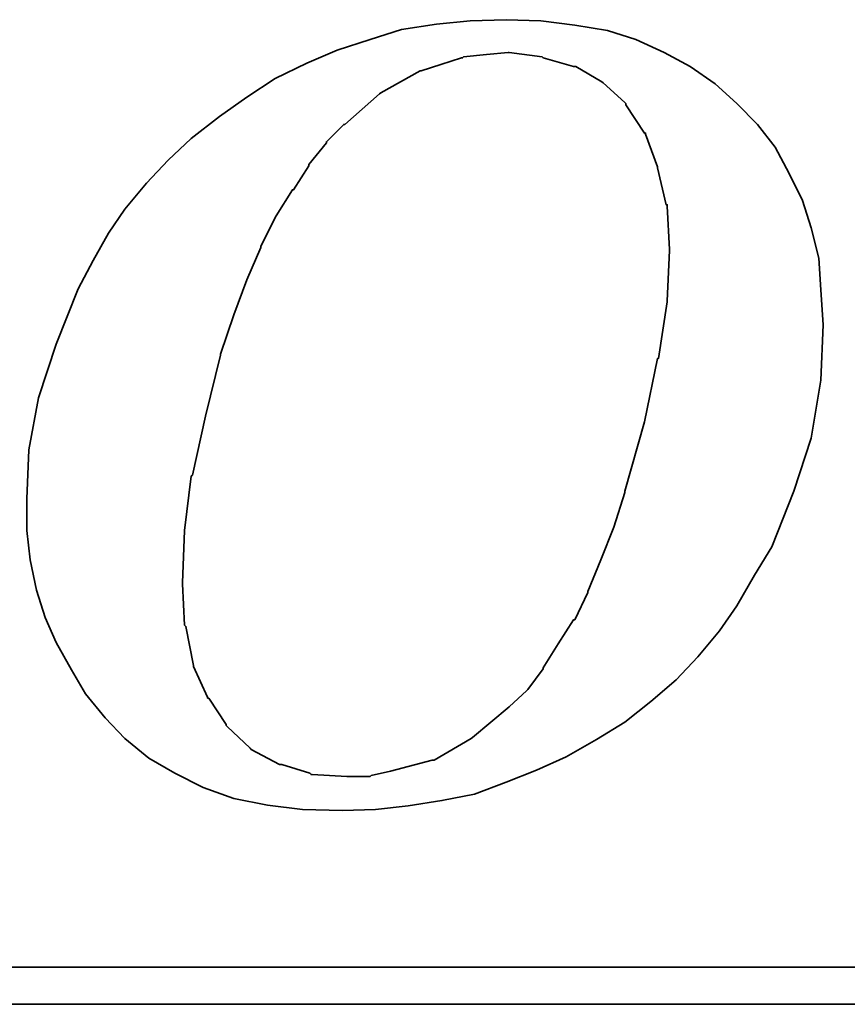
# Model space of a CAD drawing. Header units: inches. Extents: x 4 to 240, y 57 to 174.
# Tile 43 of 47: x 198.44 to 202.15, y 114.68 to 119.09. Entities that reach past the tile are written whole.
import ezdxf

# ---------------------------------------------------------------- set-up
doc = ezdxf.new("R2010")
doc.units = ezdxf.units.IN
doc.header["$LTSCALE"] = 0.2
doc.layers.add('DIM', color=4, linetype='Continuous')
doc.layers.add('layer 1', color=7, linetype='Continuous')

# ---------------------------------------------------------------- blocks, each defined once
blk = doc.blocks.new('TBI MOTION logo(完整正式版)')
at = {"layer": 'layer 1', "color": 22, "lineweight": 35}
for points, knots in [([(35.79625, -6.98375), (35.79625, -6.98375), (36.23125, -7.43875), (36.23125, -7.43875), (36.23125, -7.43875), (36.23125, -7.43875), (36.75625, -7.87125), (36.75625, -7.87125), (36.75625, -7.87125), (36.75625, -7.87125), (37.33125, -8.20375), (37.33125, -8.20375), (37.33125, -8.20375), (37.33125, -8.20375), (37.95625, -8.51875), (37.95625, -8.51875), (37.95625, -8.51875), (37.95625, -8.51875), (38.62625, -8.75875), (38.62625, -8.75875), (38.62625, -8.75875), (38.62625, -8.75875), (39.37125, -8.90375), (39.37125, -8.90375), (39.37125, -8.90375), (39.37125, -8.90375), (40.14125, -8.99875), (40.14125, -8.99875), (40.14125, -8.99875), (40.14125, -8.99875), (41.02625, -9.02375), (41.02625, -9.02375), (41.02625, -9.02375), (41.02625, -9.02375), (41.74625, -8.99875), (41.74625, -8.99875), (41.74625, -8.99875), (41.74625, -8.99875), (42.46625, -8.92375), (42.46625, -8.92375), (42.46625, -8.92375), (42.46625, -8.92375), (43.21125, -8.80625), (43.21125, -8.80625), (43.21125, -8.80625), (43.21125, -8.80625), (43.93125, -8.66375), (43.93125, -8.66375), (43.93125, -8.66375), (43.93125, -8.66375), (44.62625, -8.39875), (44.62625, -8.39875), (44.62625, -8.39875), (44.62625, -8.39875), (45.29625, -8.13375), (45.29625, -8.13375), (45.29625, -8.13375), (45.29625, -8.13375), (45.94625, -7.84375), (45.94625, -7.84375), (45.94625, -7.84375), (45.94625, -7.84375), (46.61625, -7.46375), (46.61625, -7.46375), (46.61625, -7.46375), (46.61625, -7.46375), (47.24125, -7.07875), (47.24125, -7.07875), (47.24125, -7.07875), (47.24125, -7.07875), (47.81625, -6.62375), (47.81625, -6.62375), (47.81625, -6.62375), (47.81625, -6.62375), (48.36875, -6.14375), (48.36875, -6.14375), (48.36875, -6.14375), (48.36875, -6.14375), (48.84625, -5.64125), (48.84625, -5.64125), (48.84625, -5.64125), (48.84625, -5.64125), (49.32625, -5.06375), (49.32625, -5.06375), (49.32625, -5.06375), (49.32625, -5.06375), (49.71125, -4.51374), (49.71125, -4.51374), (49.71125, -4.51374), (49.71125, -4.51374), (50.09625, -3.83874), (50.09625, -3.83874), (50.09625, -3.83874), (50.09625, -3.83874), (50.48125, -3.21374), (50.48125, -3.21374), (50.48125, -3.21374), (50.48125, -3.21374), (50.96125, -1.99125), (50.96125, -1.99125), (50.96125, -1.99125), (50.96125, -1.99125), (51.34375, -0.81875), (51.34375, -0.81875), (51.34375, -0.81875), (51.34375, -0.81875), (51.56125, 0.45624), (51.56125, 0.45624), (51.56125, 0.45624), (51.56125, 0.45624), (51.60625, 1.67624), (51.60625, 1.67624), (51.60625, 1.67624), (51.60625, 1.67624), (51.56125, 2.44625), (51.56125, 2.44625), (51.56125, 2.44625), (51.56125, 2.44625), (51.51125, 3.14125), (51.51125, 3.14125), (51.51125, 3.14125), (51.51125, 3.14125), (51.34375, 3.81125), (51.34375, 3.81125), (51.34375, 3.81125), (51.34375, 3.81125), (51.15125, 4.41125), (51.15125, 4.41125), (51.15125, 4.41125), (51.15125, 4.41125), (50.86125, 5.01125), (50.86125, 5.01125), (50.86125, 5.01125), (50.86125, 5.01125), (50.55125, 5.58875), (50.55125, 5.58875), (50.55125, 5.58875), (50.55125, 5.58875), (50.16625, 6.09125), (50.16625, 6.09125), (50.16625, 6.09125), (50.16625, 6.09125), (49.71125, 6.54875), (49.71125, 6.54875), (49.71125, 6.54875), (49.71125, 6.54875), (49.23125, 6.98125), (49.23125, 6.98125), (49.23125, 6.98125), (49.23125, 6.98125), (48.67875, 7.36625), (48.67875, 7.36625), (48.67875, 7.36625), (48.67875, 7.36625), (48.10375, 7.67625), (48.10375, 7.67625), (48.10375, 7.67625), (48.10375, 7.67625), (47.48125, 7.96375), (47.48125, 7.96375), (47.48125, 7.96375), (47.48125, 7.96375), (46.85625, 8.15625), (46.85625, 8.15625), (46.85625, 8.15625), (46.85625, 8.15625), (46.13625, 8.27624), (46.13625, 8.27624), (46.13625, 8.27624), (46.13625, 8.27624), (45.39125, 8.37125), (45.39125, 8.37125), (45.39125, 8.37125), (45.39125, 8.37125), (44.62625, 8.39624), (44.62625, 8.39624), (44.62625, 8.39624), (44.62625, 8.39624), (43.83625, 8.37125), (43.83625, 8.37125), (43.83625, 8.37125), (43.83625, 8.37125), (43.09125, 8.30125), (43.09125, 8.30125), (43.09125, 8.30125), (43.09125, 8.30125), (42.32125, 8.18125), (42.32125, 8.18125), (42.32125, 8.18125), (42.32125, 8.18125), (41.62875, 7.96375), (41.62875, 7.96375), (41.62875, 7.96375), (41.62875, 7.96375), (40.90625, 7.72625), (40.90625, 7.72625), (40.90625, 7.72625), (40.90625, 7.72625), (40.23624, 7.43625), (40.23624, 7.43625), (40.23624, 7.43625), (40.23624, 7.43625), (39.54124, 7.10125), (39.54124, 7.10125), (39.54124, 7.10125), (39.54124, 7.10125), (38.91625, 6.69125), (38.91625, 6.69125), (38.91625, 6.69125), (38.91625, 6.69125), (38.31625, 6.26125), (38.31625, 6.26125), (38.31625, 6.26125), (38.31625, 6.26125), (37.69125, 5.78125), (37.69125, 5.78125), (37.69125, 5.78125), (37.69125, 5.78125), (37.18625, 5.30125), (37.18625, 5.30125), (37.18625, 5.30125), (37.18625, 5.30125), (36.70625, 4.79624), (36.70625, 4.79624), (36.70625, 4.79624), (36.70625, 4.79624), (36.23125, 4.22125), (36.23125, 4.22125), (36.23125, 4.22125), (36.23125, 4.22125), (35.87124, 3.69375), (35.87124, 3.69375), (35.87124, 3.69375), (35.87124, 3.69375), (35.53125, 3.09125), (35.53125, 3.09125), (35.53125, 3.09125), (35.53125, 3.09125), (35.19875, 2.47125), (35.19875, 2.47125), (35.19875, 2.47125), (35.19875, 2.47125), (34.71625, 1.24625), (34.71625, 1.24625), (34.71625, 1.24625), (34.71625, 1.24625), (34.33125, 0.06874), (34.33125, 0.06874), (34.33125, 0.06874), (34.33125, 0.06874), (34.11625, -1.07875), (34.11625, -1.07875), (34.11625, -1.07875), (34.11625, -1.07875), (34.07125, -2.15875), (34.07125, -2.15875), (34.07125, -2.15875), (34.07125, -2.15875), (34.07125, -2.85375), (34.07125, -2.85375), (34.07125, -2.85375), (34.07125, -2.85375), (34.14125, -3.50375), (34.14125, -3.50375), (34.14125, -3.50375), (34.14125, -3.50375), (34.28625, -4.17375), (34.28625, -4.17375), (34.28625, -4.17375), (34.28625, -4.17375), (34.47625, -4.77624), (34.47625, -4.77624), (34.47625, -4.77624), (34.47625, -4.77624), (34.71625, -5.32625), (34.71625, -5.32625), (34.71625, -5.32625), (34.71625, -5.32625), (35.05375, -5.92875), (35.05375, -5.92875), (35.05375, -5.92875), (35.05375, -5.92875), (35.36375, -6.45375), (35.36375, -6.45375), (35.36375, -6.45375), (35.36375, -6.45375), (35.79625, -6.98375), (35.79625, -6.98375)], [0, 0, 0, 0, 0.01388889, 0.01388889, 0.01388889, 0.01388889, 0.02777778, 0.02777778, 0.02777778, 0.02777778, 0.04166667, 0.04166667, 0.04166667, 0.04166667, 0.05555556, 0.05555556, 0.05555556, 0.05555556, 0.06944444, 0.06944444, 0.06944444, 0.06944444, 0.08333333, 0.08333333, 0.08333333, 0.08333333, 0.09722222, 0.09722222, 0.09722222, 0.09722222, 0.11111111, 0.11111111, 0.11111111, 0.11111111, 0.125, 0.125, 0.125, 0.125, 0.13888889, 0.13888889, 0.13888889, 0.13888889, 0.15277778, 0.15277778, 0.15277778, 0.15277778, 0.16666667, 0.16666667, 0.16666667, 0.16666667, 0.18055556, 0.18055556, 0.18055556, 0.18055556, 0.19444444, 0.19444444, 0.19444444, 0.19444444, 0.20833333, 0.20833333, 0.20833333, 0.20833333, 0.22222222, 0.22222222, 0.22222222, 0.22222222, 0.23611111, 0.23611111, 0.23611111, 0.23611111, 0.25, 0.25, 0.25, 0.25, 0.26388889, 0.26388889, 0.26388889, 0.26388889, 0.27777778, 0.27777778, 0.27777778, 0.27777778, 0.29166667, 0.29166667, 0.29166667, 0.29166667, 0.30555556, 0.30555556, 0.30555556, 0.30555556, 0.31944444, 0.31944444, 0.31944444, 0.31944444, 0.33333333, 0.33333333, 0.33333333, 0.33333333, 0.34722222, 0.34722222, 0.34722222, 0.34722222, 0.36111111, 0.36111111, 0.36111111, 0.36111111, 0.375, 0.375, 0.375, 0.375, 0.38888889, 0.38888889, 0.38888889, 0.38888889, 0.40277778, 0.40277778, 0.40277778, 0.40277778, 0.41666667, 0.41666667, 0.41666667, 0.41666667, 0.43055556, 0.43055556, 0.43055556, 0.43055556, 0.44444444, 0.44444444, 0.44444444, 0.44444444, 0.45833333, 0.45833333, 0.45833333, 0.45833333, 0.47222222, 0.47222222, 0.47222222, 0.47222222, 0.48611111, 0.48611111, 0.48611111, 0.48611111, 0.5, 0.5, 0.5, 0.5, 0.51388889, 0.51388889, 0.51388889, 0.51388889, 0.52777778, 0.52777778, 0.52777778, 0.52777778, 0.54166667, 0.54166667, 0.54166667, 0.54166667, 0.55555556, 0.55555556, 0.55555556, 0.55555556, 0.56944444, 0.56944444, 0.56944444, 0.56944444, 0.58333333, 0.58333333, 0.58333333, 0.58333333, 0.59722222, 0.59722222, 0.59722222, 0.59722222, 0.61111111, 0.61111111, 0.61111111, 0.61111111, 0.625, 0.625, 0.625, 0.625, 0.63888889, 0.63888889, 0.63888889, 0.63888889, 0.65277778, 0.65277778, 0.65277778, 0.65277778, 0.66666667, 0.66666667, 0.66666667, 0.66666667, 0.68055556, 0.68055556, 0.68055556, 0.68055556, 0.69444444, 0.69444444, 0.69444444, 0.69444444, 0.70833333, 0.70833333, 0.70833333, 0.70833333, 0.72222222, 0.72222222, 0.72222222, 0.72222222, 0.73611111, 0.73611111, 0.73611111, 0.73611111, 0.75, 0.75, 0.75, 0.75, 0.76388889, 0.76388889, 0.76388889, 0.76388889, 0.77777778, 0.77777778, 0.77777778, 0.77777778, 0.79166667, 0.79166667, 0.79166667, 0.79166667, 0.80555556, 0.80555556, 0.80555556, 0.80555556, 0.81944444, 0.81944444, 0.81944444, 0.81944444, 0.83333333, 0.83333333, 0.83333333, 0.83333333, 0.84722222, 0.84722222, 0.84722222, 0.84722222, 0.86111111, 0.86111111, 0.86111111, 0.86111111, 0.875, 0.875, 0.875, 0.875, 0.88888889, 0.88888889, 0.88888889, 0.88888889, 0.90277778, 0.90277778, 0.90277778, 0.90277778, 0.91666667, 0.91666667, 0.91666667, 0.91666667, 0.93055556, 0.93055556, 0.93055556, 0.93055556, 0.94444444, 0.94444444, 0.94444444, 0.94444444, 0.95833333, 0.95833333, 0.95833333, 0.95833333, 0.97222222, 0.97222222, 0.97222222, 0.97222222, 0.98611111, 0.98611111, 0.98611111, 0.98611111, 1, 1, 1, 1]), ([(38.33875, 1.03124), (38.33875, 1.03124), (38.62625, 1.89625), (38.62625, 1.89625), (38.62625, 1.89625), (38.62625, 1.89625), (38.91625, 2.66375), (38.91625, 2.66375), (38.91625, 2.66375), (38.91625, 2.66375), (39.22625, 3.38125), (39.22625, 3.38125), (39.22625, 3.38125), (39.22625, 3.38125), (39.22625, 3.40624), (39.22625, 3.40624), (39.22625, 3.40624), (39.22625, 3.40624), (39.56124, 4.07624), (39.56124, 4.07624), (39.56124, 4.07624), (39.56124, 4.07624), (39.92125, 4.65125), (39.92125, 4.65125), (39.92125, 4.65125), (39.92125, 4.65125), (39.94625, 4.65125), (39.94625, 4.65125), (39.94625, 4.65125), (39.94625, 4.65125), (40.28125, 5.17875), (40.28125, 5.17875), (40.28125, 5.17875), (40.28125, 5.17875), (40.28125, 5.20375), (40.28125, 5.20375), (40.28125, 5.20375), (40.28125, 5.20375), (40.66875, 5.68625), (40.66875, 5.68625), (40.66875, 5.68625), (40.66875, 5.68625), (40.66875, 5.70625), (40.66875, 5.70625), (40.66875, 5.70625), (40.66875, 5.70625), (41.05124, 6.09125), (41.05124, 6.09125), (41.05124, 6.09125), (41.05124, 6.09125), (41.07625, 6.09125), (41.07625, 6.09125), (41.07625, 6.09125), (41.07625, 6.09125), (41.84125, 6.76625), (41.84125, 6.76625), (41.84125, 6.76625), (41.84125, 6.76625), (41.86625, 6.78625), (41.86625, 6.78625), (41.86625, 6.78625), (41.86625, 6.78625), (42.73125, 7.26624), (42.73125, 7.26624), (42.73125, 7.26624), (42.73125, 7.26624), (42.75625, 7.26624), (42.75625, 7.26624), (42.75625, 7.26624), (42.75625, 7.26624), (43.18625, 7.41125), (43.18625, 7.41125), (43.18625, 7.41125), (43.18625, 7.41125), (43.64125, 7.55625), (43.64125, 7.55625), (43.64125, 7.55625), (43.64125, 7.55625), (43.66625, 7.55625), (43.66625, 7.55625), (43.66625, 7.55625), (43.66625, 7.55625), (43.69125, 7.58124), (43.69125, 7.58124), (43.69125, 7.58124), (43.69125, 7.58124), (44.19125, 7.62625), (44.19125, 7.62625), (44.19125, 7.62625), (44.19125, 7.62625), (44.67125, 7.67625), (44.67125, 7.67625), (44.67125, 7.67625), (44.67125, 7.67625), (44.69625, 7.67625), (44.69625, 7.67625), (44.69625, 7.67625), (44.69625, 7.67625), (45.41875, 7.58124), (45.41875, 7.58124), (45.41875, 7.58124), (45.41875, 7.58124), (45.44125, 7.55625), (45.44125, 7.55625), (45.44125, 7.55625), (45.44125, 7.55625), (46.11125, 7.36625), (46.11125, 7.36625), (46.11125, 7.36625), (46.11125, 7.36625), (46.13625, 7.36625), (46.13625, 7.36625), (46.13625, 7.36625), (46.13625, 7.36625), (46.15875, 7.36625), (46.15875, 7.36625), (46.15875, 7.36625), (46.15875, 7.36625), (46.73625, 7.02624), (46.73625, 7.02624), (46.73625, 7.02624), (46.73625, 7.02624), (46.76125, 7.00624), (46.76125, 7.00624), (46.76125, 7.00624), (46.76125, 7.00624), (47.24125, 6.57124), (47.24125, 6.57124), (47.24125, 6.57124), (47.24125, 6.57124), (47.26625, 6.54875), (47.26625, 6.54875), (47.26625, 6.54875), (47.26625, 6.54875), (47.26625, 6.52375), (47.26625, 6.52375), (47.26625, 6.52375), (47.26625, 6.52375), (47.67375, 5.89875), (47.67375, 5.89875), (47.67375, 5.89875), (47.67375, 5.89875), (47.69625, 5.89875), (47.69625, 5.89875), (47.69625, 5.89875), (47.69625, 5.89875), (47.69625, 5.87625), (47.69625, 5.87625), (47.69625, 5.87625), (47.69625, 5.87625), (47.96125, 5.15625), (47.96125, 5.15625), (47.96125, 5.15625), (47.96125, 5.15625), (47.96125, 5.13125), (47.96125, 5.13125), (47.96125, 5.13125), (47.96125, 5.13125), (48.15125, 4.31875), (48.15125, 4.31875), (48.15125, 4.31875), (48.15125, 4.31875), (48.17625, 4.31875), (48.17625, 4.31875), (48.17625, 4.31875), (48.17625, 4.31875), (48.17625, 4.29125), (48.17625, 4.29125), (48.17625, 4.29125), (48.17625, 4.29125), (48.22625, 3.33125), (48.22625, 3.33125), (48.22625, 3.33125), (48.22625, 3.33125), (48.22625, 3.30875), (48.22625, 3.30875), (48.22625, 3.30875), (48.22625, 3.30875), (48.17625, 2.20624), (48.17625, 2.20624), (48.17625, 2.20624), (48.17625, 2.20624), (48.17625, 2.18124), (48.17625, 2.18124), (48.17625, 2.18124), (48.17625, 2.18124), (47.98375, 0.93624), (47.98375, 0.93624), (47.98375, 0.93624), (47.98375, 0.93624), (47.96125, 0.93624), (47.96125, 0.93624), (47.96125, 0.93624), (47.96125, 0.93624), (47.67375, -0.45874), (47.67375, -0.45874), (47.67375, -0.45874), (47.67375, -0.45874), (47.24125, -1.99125), (47.24125, -1.99125), (47.24125, -1.99125), (47.24125, -1.99125), (47.24125, -2.01874), (47.24125, -2.01874), (47.24125, -2.01874), (47.24125, -2.01874), (47.00125, -2.78375), (47.00125, -2.78375), (47.00125, -2.78375), (47.00125, -2.78375), (46.71125, -3.50375), (46.71125, -3.50375), (46.71125, -3.50375), (46.71125, -3.50375), (46.42625, -4.19875), (46.42625, -4.19875), (46.42625, -4.19875), (46.42625, -4.19875), (46.42625, -4.22375), (46.42625, -4.22375), (46.42625, -4.22375), (46.42625, -4.22375), (46.13625, -4.82374), (46.13625, -4.82374), (46.13625, -4.82374), (46.13625, -4.82374), (46.11125, -4.82374), (46.11125, -4.82374), (46.11125, -4.82374), (46.11125, -4.82374), (45.77625, -5.35125), (45.77625, -5.35125), (45.77625, -5.35125), (45.77625, -5.35125), (45.44125, -5.87875), (45.44125, -5.87875), (45.44125, -5.87875), (45.44125, -5.87875), (45.44125, -5.90375), (45.44125, -5.90375), (45.44125, -5.90375), (45.44125, -5.90375), (45.10625, -6.35875), (45.10625, -6.35875), (45.10625, -6.35875), (45.10625, -6.35875), (45.08125, -6.38375), (45.08125, -6.38375), (45.08125, -6.38375), (45.08125, -6.38375), (44.69625, -6.74375), (44.69625, -6.74375), (44.69625, -6.74375), (44.69625, -6.74375), (43.88375, -7.41625), (43.88375, -7.41625), (43.88375, -7.41625), (43.88375, -7.41625), (43.85625, -7.43875), (43.85625, -7.43875), (43.85625, -7.43875), (43.85625, -7.43875), (43.04125, -7.91875), (43.04125, -7.91875), (43.04125, -7.91875), (43.04125, -7.91875), (43.01625, -7.91875), (43.01625, -7.91875), (43.01625, -7.91875), (43.01625, -7.91875), (42.99625, -7.91875), (42.99625, -7.91875), (42.99625, -7.91875), (42.99625, -7.91875), (42.08125, -8.15875), (42.08125, -8.15875), (42.08125, -8.15875), (42.08125, -8.15875), (41.65125, -8.25625), (41.65125, -8.25625), (41.65125, -8.25625), (41.65125, -8.25625), (41.62875, -8.27875), (41.62875, -8.27875), (41.62875, -8.27875), (41.62875, -8.27875), (41.60125, -8.27875), (41.60125, -8.27875), (41.60125, -8.27875), (41.60125, -8.27875), (41.12125, -8.27875), (41.12125, -8.27875), (41.12125, -8.27875), (41.12125, -8.27875), (40.35624, -8.23125), (40.35624, -8.23125), (40.35624, -8.23125), (40.35624, -8.23125), (40.33125, -8.23125), (40.33125, -8.23125), (40.33125, -8.23125), (40.33125, -8.23125), (40.30625, -8.20375), (40.30625, -8.20375), (40.30625, -8.20375), (40.30625, -8.20375), (39.68375, -8.01375), (39.68375, -8.01375), (39.68375, -8.01375), (39.68375, -8.01375), (39.66124, -8.01375), (39.66124, -8.01375), (39.66124, -8.01375), (39.66124, -8.01375), (39.63625, -8.01375), (39.63625, -8.01375), (39.63625, -8.01375), (39.63625, -8.01375), (39.01125, -7.67875), (39.01125, -7.67875), (39.01125, -7.67875), (39.01125, -7.67875), (38.98875, -7.65375), (38.98875, -7.65375), (38.98875, -7.65375), (38.98875, -7.65375), (38.48625, -7.17375), (38.48625, -7.17375), (38.48625, -7.17375), (38.48625, -7.17375), (38.45875, -7.14875), (38.45875, -7.14875), (38.45875, -7.14875), (38.45875, -7.14875), (38.45875, -7.12875), (38.45875, -7.12875), (38.45875, -7.12875), (38.45875, -7.12875), (38.07625, -6.54875), (38.07625, -6.54875), (38.07625, -6.54875), (38.07625, -6.54875), (38.05125, -6.54875), (38.05125, -6.54875), (38.05125, -6.54875), (38.05125, -6.54875), (38.05125, -6.52875), (38.05125, -6.52875), (38.05125, -6.52875), (38.05125, -6.52875), (37.74125, -5.85375), (37.74125, -5.85375), (37.74125, -5.85375), (37.74125, -5.85375), (37.74125, -5.82875), (37.74125, -5.82875), (37.74125, -5.82875), (37.74125, -5.82875), (37.57375, -4.96875), (37.57375, -4.96875), (37.57375, -4.96875), (37.57375, -4.96875), (37.54625, -4.94375), (37.54625, -4.94375), (37.54625, -4.94375), (37.54625, -4.94375), (37.50125, -4.03375), (37.50125, -4.03375), (37.50125, -4.03375), (37.50125, -4.03375), (37.50125, -4.00875), (37.50125, -4.00875), (37.50125, -4.00875), (37.50125, -4.00875), (37.54625, -2.85375), (37.54625, -2.85375), (37.54625, -2.85375), (37.54625, -2.85375), (37.69125, -1.65875), (37.69125, -1.65875), (37.69125, -1.65875), (37.69125, -1.65875), (37.71624, -1.63375), (37.71624, -1.63375), (37.71624, -1.63375), (37.71624, -1.63375), (38.00375, -0.33875), (38.00375, -0.33875), (38.00375, -0.33875), (38.00375, -0.33875), (38.33875, 1.00624), (38.33875, 1.00624), (38.33875, 1.00624), (38.33875, 1.00624), (38.33875, 1.03124), (38.33875, 1.03124)], [0, 0, 0, 0, 0.01010101, 0.01010101, 0.01010101, 0.01010101, 0.02020202, 0.02020202, 0.02020202, 0.02020202, 0.03030303, 0.03030303, 0.03030303, 0.03030303, 0.04040404, 0.04040404, 0.04040404, 0.04040404, 0.05050505, 0.05050505, 0.05050505, 0.05050505, 0.06060606, 0.06060606, 0.06060606, 0.06060606, 0.07070707, 0.07070707, 0.07070707, 0.07070707, 0.08080808, 0.08080808, 0.08080808, 0.08080808, 0.09090909, 0.09090909, 0.09090909, 0.09090909, 0.1010101, 0.1010101, 0.1010101, 0.1010101, 0.11111111, 0.11111111, 0.11111111, 0.11111111, 0.12121212, 0.12121212, 0.12121212, 0.12121212, 0.13131313, 0.13131313, 0.13131313, 0.13131313, 0.14141414, 0.14141414, 0.14141414, 0.14141414, 0.15151515, 0.15151515, 0.15151515, 0.15151515, 0.16161616, 0.16161616, 0.16161616, 0.16161616, 0.17171717, 0.17171717, 0.17171717, 0.17171717, 0.18181818, 0.18181818, 0.18181818, 0.18181818, 0.19191919, 0.19191919, 0.19191919, 0.19191919, 0.2020202, 0.2020202, 0.2020202, 0.2020202, 0.21212121, 0.21212121, 0.21212121, 0.21212121, 0.22222222, 0.22222222, 0.22222222, 0.22222222, 0.23232323, 0.23232323, 0.23232323, 0.23232323, 0.24242424, 0.24242424, 0.24242424, 0.24242424, 0.25252525, 0.25252525, 0.25252525, 0.25252525, 0.26262626, 0.26262626, 0.26262626, 0.26262626, 0.27272727, 0.27272727, 0.27272727, 0.27272727, 0.28282828, 0.28282828, 0.28282828, 0.28282828, 0.29292929, 0.29292929, 0.29292929, 0.29292929, 0.3030303, 0.3030303, 0.3030303, 0.3030303, 0.31313131, 0.31313131, 0.31313131, 0.31313131, 0.32323232, 0.32323232, 0.32323232, 0.32323232, 0.33333333, 0.33333333, 0.33333333, 0.33333333, 0.34343434, 0.34343434, 0.34343434, 0.34343434, 0.35353535, 0.35353535, 0.35353535, 0.35353535, 0.36363636, 0.36363636, 0.36363636, 0.36363636, 0.37373737, 0.37373737, 0.37373737, 0.37373737, 0.38383838, 0.38383838, 0.38383838, 0.38383838, 0.39393939, 0.39393939, 0.39393939, 0.39393939, 0.4040404, 0.4040404, 0.4040404, 0.4040404, 0.41414141, 0.41414141, 0.41414141, 0.41414141, 0.42424242, 0.42424242, 0.42424242, 0.42424242, 0.43434343, 0.43434343, 0.43434343, 0.43434343, 0.44444444, 0.44444444, 0.44444444, 0.44444444, 0.45454545, 0.45454545, 0.45454545, 0.45454545, 0.46464646, 0.46464646, 0.46464646, 0.46464646, 0.47474747, 0.47474747, 0.47474747, 0.47474747, 0.48484848, 0.48484848, 0.48484848, 0.48484848, 0.49494949, 0.49494949, 0.49494949, 0.49494949, 0.50505051, 0.50505051, 0.50505051, 0.50505051, 0.51515152, 0.51515152, 0.51515152, 0.51515152, 0.52525253, 0.52525253, 0.52525253, 0.52525253, 0.53535354, 0.53535354, 0.53535354, 0.53535354, 0.54545455, 0.54545455, 0.54545455, 0.54545455, 0.55555556, 0.55555556, 0.55555556, 0.55555556, 0.56565657, 0.56565657, 0.56565657, 0.56565657, 0.57575758, 0.57575758, 0.57575758, 0.57575758, 0.58585859, 0.58585859, 0.58585859, 0.58585859, 0.5959596, 0.5959596, 0.5959596, 0.5959596, 0.60606061, 0.60606061, 0.60606061, 0.60606061, 0.61616162, 0.61616162, 0.61616162, 0.61616162, 0.62626263, 0.62626263, 0.62626263, 0.62626263, 0.63636364, 0.63636364, 0.63636364, 0.63636364, 0.64646465, 0.64646465, 0.64646465, 0.64646465, 0.65656566, 0.65656566, 0.65656566, 0.65656566, 0.66666667, 0.66666667, 0.66666667, 0.66666667, 0.67676768, 0.67676768, 0.67676768, 0.67676768, 0.68686869, 0.68686869, 0.68686869, 0.68686869, 0.6969697, 0.6969697, 0.6969697, 0.6969697, 0.70707071, 0.70707071, 0.70707071, 0.70707071, 0.71717172, 0.71717172, 0.71717172, 0.71717172, 0.72727273, 0.72727273, 0.72727273, 0.72727273, 0.73737374, 0.73737374, 0.73737374, 0.73737374, 0.74747475, 0.74747475, 0.74747475, 0.74747475, 0.75757576, 0.75757576, 0.75757576, 0.75757576, 0.76767677, 0.76767677, 0.76767677, 0.76767677, 0.77777778, 0.77777778, 0.77777778, 0.77777778, 0.78787879, 0.78787879, 0.78787879, 0.78787879, 0.7979798, 0.7979798, 0.7979798, 0.7979798, 0.80808081, 0.80808081, 0.80808081, 0.80808081, 0.81818182, 0.81818182, 0.81818182, 0.81818182, 0.82828283, 0.82828283, 0.82828283, 0.82828283, 0.83838384, 0.83838384, 0.83838384, 0.83838384, 0.84848485, 0.84848485, 0.84848485, 0.84848485, 0.85858586, 0.85858586, 0.85858586, 0.85858586, 0.86868687, 0.86868687, 0.86868687, 0.86868687, 0.87878788, 0.87878788, 0.87878788, 0.87878788, 0.88888889, 0.88888889, 0.88888889, 0.88888889, 0.8989899, 0.8989899, 0.8989899, 0.8989899, 0.90909091, 0.90909091, 0.90909091, 0.90909091, 0.91919192, 0.91919192, 0.91919192, 0.91919192, 0.92929293, 0.92929293, 0.92929293, 0.92929293, 0.93939394, 0.93939394, 0.93939394, 0.93939394, 0.94949495, 0.94949495, 0.94949495, 0.94949495, 0.95959596, 0.95959596, 0.95959596, 0.95959596, 0.96969697, 0.96969697, 0.96969697, 0.96969697, 0.97979798, 0.97979798, 0.97979798, 0.97979798, 0.98989899, 0.98989899, 0.98989899, 0.98989899, 1, 1, 1, 1]), ([(75.90875, -9.47875), (75.90875, -9.47875), (75.90875, -12.28625), (75.90875, -12.28625), (75.90875, -12.28625), (75.90875, -12.28625), (75.90875, -12.47875), (75.90875, -12.47875), (75.90875, -12.47875), (75.90875, -12.47875), (75.71625, -12.47875), (75.71625, -12.47875), (75.71625, -12.47875), (75.71625, -12.47875), (-88.32875, -12.47875), (-88.32875, -12.47875), (-88.32875, -12.47875), (-88.32875, -12.47875), (-88.32875, -13.29375), (-88.32875, -13.29375), (-88.32875, -13.29375), (-88.32875, -13.29375), (82.89125, -13.29375), (82.89125, -13.29375), (82.89125, -13.29375), (82.89125, -13.29375), (75.90875, -9.47875), (75.90875, -9.47875)], [0, 0, 0, 0, 0.14285714, 0.14285714, 0.14285714, 0.14285714, 0.28571429, 0.28571429, 0.28571429, 0.28571429, 0.42857143, 0.42857143, 0.42857143, 0.42857143, 0.57142857, 0.57142857, 0.57142857, 0.57142857, 0.71428571, 0.71428571, 0.71428571, 0.71428571, 0.85714286, 0.85714286, 0.85714286, 0.85714286, 1, 1, 1, 1])]:
    blk.add_open_spline(points, degree=3, knots=knots, dxfattribs=at)

msp = doc.modelspace()

# ---------------------------------------------------------------- block references
at = {"layer": 'DIM', "xscale": 0.203175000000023, "yscale": 0.2031749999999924, "zscale": 0.203175}
msp.add_blockref('TBI MOTION logo(完整正式版)', (191.5533, 117.3828), dxfattribs=at)

doc.saveas('drawing.dxf')
